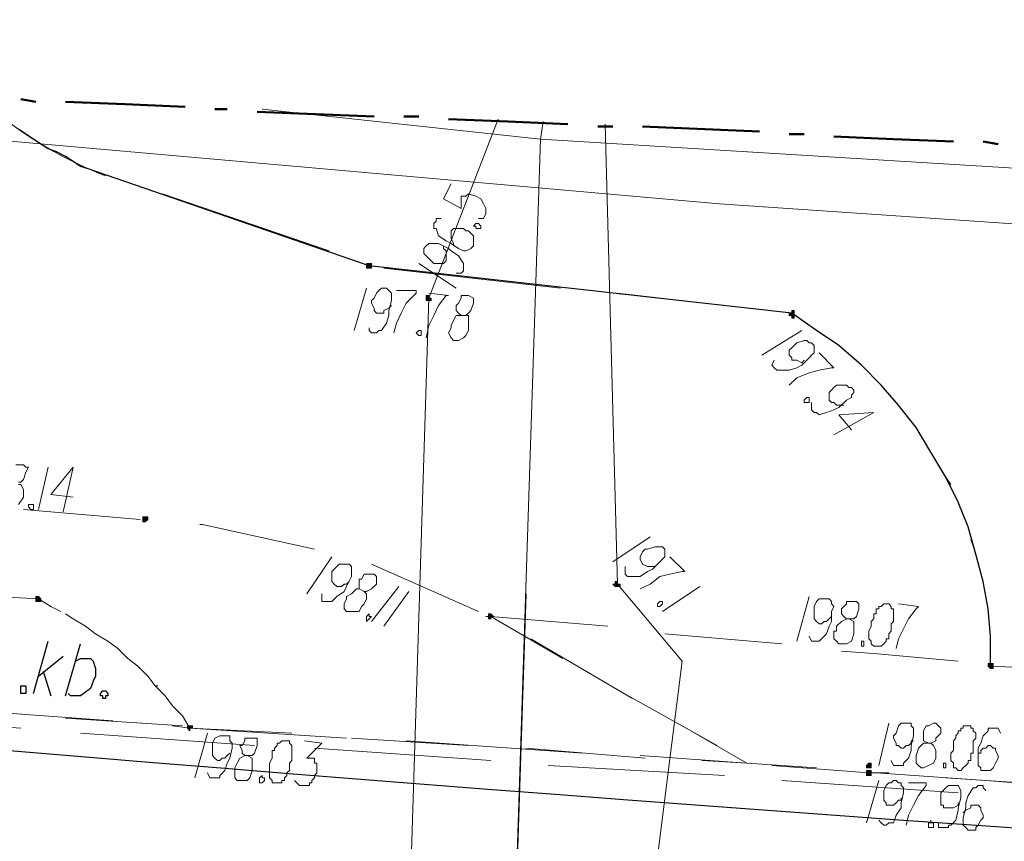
# Model space of a CAD drawing. Header units: metres. Extents: x 7431553 to 7432401, y 5544342 to 5544539.
# Tile 73 of 180: x 7432111 to 7432128, y 5544514 to 5544528. Entities that reach past the tile are written whole.
import ezdxf

# ---------------------------------------------------------------- set-up
doc = ezdxf.new("R2010")
doc.units = ezdxf.units.M
doc.header["$MEASUREMENT"] = 0
doc.layers.add('BG-PR90-PB-PZT-PZT01_2026_04_14$0$MAPA DCP', color=7, linetype='Continuous', lineweight=0)
doc.layers.add('PRIMETECH_XREF', color=7, linetype='Continuous', lineweight=5)

# ---------------------------------------------------------------- blocks, each defined once
blk = doc.blocks.new('BG-PR90-PB-PZT-PZT01_2026_04_14$0$Naddrwiną2025_v2klauzulap')
at = {"layer": 'BG-PR90-PB-PZT-PZT01_2026_04_14$0$MAPA DCP', "linetype": 'Continuous', "lineweight": 0, "transparency": 33554559}
for color, points in [(256, [(7431645.2, 5544541.445), (7431645.2, 5544541.445), (7431645.2, 5544541.445), (7431645.242, 5544541.487), (7431645.242, 5544541.487), (7431645.242, 5544541.487), (7431645.242, 5544541.487), (7431645.242, 5544541.53), (7431645.242, 5544541.53), (7431645.242, 5544541.53), (7431645.2, 5544541.53), (7431645.2, 5544541.53), (7431645.2, 5544541.53), (7431645.157, 5544541.53), (7431645.157, 5544541.53), (7431645.157, 5544541.53), (7431645.157, 5544541.53), (7431645.157, 5544541.53), (7431645.157, 5544541.487), (7431645.157, 5544541.487), (7431645.157, 5544541.487), (7431645.157, 5544541.487), (7431645.157, 5544541.445), (7431645.157, 5544541.445), (7431645.157, 5544541.445)]), (256, [(7431646.893, 5544539.371), (7431646.893, 5544539.371), (7431646.935, 5544539.371), (7431646.935, 5544539.455), (7431646.893, 5544539.455), (7431646.893, 5544539.455), (7431646.893, 5544539.455), (7431646.893, 5544539.455), (7431646.851, 5544539.455), (7431646.851, 5544539.455), (7431646.851, 5544539.455), (7431646.851, 5544539.413), (7431646.851, 5544539.413), (7431646.851, 5544539.413), (7431646.851, 5544539.413)]), (256, [(7431647.02, 5544539.371), (7431647.02, 5544539.371), (7431647.062, 5544539.371), (7431647.062, 5544539.371), (7431647.062, 5544539.371), (7431647.062, 5544539.413), (7431647.062, 5544539.413), (7431647.062, 5544539.413), (7431647.062, 5544539.413), (7431647.062, 5544539.455), (7431647.062, 5544539.455), (7431647.02, 5544539.455), (7431647.02, 5544539.455), (7431647.02, 5544539.455), (7431646.978, 5544539.455), (7431646.978, 5544539.455), (7431646.978, 5544539.413), (7431646.978, 5544539.413), (7431646.978, 5544539.413), (7431646.978, 5544539.413), (7431646.978, 5544539.371), (7431646.978, 5544539.371), (7431646.978, 5544539.371)]), (256, [(7431639.188, 5544538.058), (7431639.231, 5544538.058), (7431639.231, 5544538.058), (7431639.231, 5544538.101), (7431639.273, 5544538.101), (7431639.273, 5544538.101), (7431639.273, 5544538.143), (7431639.231, 5544538.143), (7431639.231, 5544538.143), (7431639.231, 5544538.143), (7431639.231, 5544538.143), (7431639.188, 5544538.143), (7431639.188, 5544538.143), (7431639.188, 5544538.143), (7431639.188, 5544538.143), (7431639.188, 5544538.143), (7431639.146, 5544538.143), (7431639.146, 5544538.101), (7431639.146, 5544538.101), (7431639.188, 5544538.101), (7431639.188, 5544538.101)]), (1, [(7431643.803, 5544535.053), (7431643.845, 5544535.095), (7431643.845, 5544535.095), (7431643.845, 5544535.095), (7431643.845, 5544535.095), (7431643.845, 5544535.095), (7431643.845, 5544535.137), (7431643.845, 5544535.137), (7431643.845, 5544535.137), (7431643.845, 5544535.137), (7431643.845, 5544535.137), (7431643.845, 5544535.18), (7431643.803, 5544535.18), (7431643.803, 5544535.18), (7431643.803, 5544535.137), (7431643.803, 5544535.137), (7431643.76, 5544535.137), (7431643.76, 5544535.137), (7431643.76, 5544535.137), (7431643.76, 5544535.095), (7431643.76, 5544535.095), (7431643.803, 5544535.095), (7431643.803, 5544535.095), (7431643.803, 5544535.095), (7431643.803, 5544535.095)]), (256, [(7431644.353, 5544532.894), (7431644.353, 5544532.936), (7431644.395, 5544532.936), (7431644.395, 5544532.936), (7431644.395, 5544532.936), (7431644.395, 5544532.978), (7431644.395, 5544532.978), (7431644.395, 5544532.978), (7431644.395, 5544532.978), (7431644.353, 5544532.978), (7431644.353, 5544533.021), (7431644.353, 5544533.021), (7431644.353, 5544533.021), (7431644.311, 5544532.978), (7431644.311, 5544532.978), (7431644.311, 5544532.978), (7431644.311, 5544532.978), (7431644.311, 5544532.978), (7431644.311, 5544532.936), (7431644.311, 5544532.936), (7431644.311, 5544532.936), (7431644.311, 5544532.936), (7431644.353, 5544532.936), (7431644.353, 5544532.936)]), (1, [(7431638.934, 5544531.878), (7431638.977, 5544531.878), (7431638.977, 5544531.878), (7431638.977, 5544531.878), (7431638.977, 5544531.878), (7431638.977, 5544531.878), (7431638.977, 5544531.92), (7431638.977, 5544531.92), (7431638.977, 5544531.92), (7431638.977, 5544531.92), (7431638.977, 5544531.962), (7431638.977, 5544531.962), (7431638.934, 5544531.962), (7431638.934, 5544531.962), (7431638.934, 5544531.962), (7431638.934, 5544531.92), (7431638.892, 5544531.92), (7431638.892, 5544531.92), (7431638.892, 5544531.92), (7431638.892, 5544531.878), (7431638.892, 5544531.878)]), (256, [(7431638.384, 5544530.862), (7431638.384, 5544530.862), (7431638.384, 5544530.862), (7431638.426, 5544530.862), (7431638.426, 5544530.904), (7431638.426, 5544530.904), (7431638.426, 5544530.904), (7431638.426, 5544530.904), (7431638.426, 5544530.946), (7431638.426, 5544530.946), (7431638.384, 5544530.946), (7431638.384, 5544530.946), (7431638.384, 5544530.946), (7431638.384, 5544530.946), (7431638.342, 5544530.946), (7431638.342, 5544530.946), (7431638.342, 5544530.946), (7431638.342, 5544530.904), (7431638.342, 5544530.904), (7431638.342, 5544530.904), (7431638.342, 5544530.904), (7431638.342, 5544530.862), (7431638.342, 5544530.862)]), (256, [(7431646.258, 5544527.814), (7431646.258, 5544527.814), (7431646.258, 5544527.814), (7431646.258, 5544527.814), (7431646.258, 5544527.814), (7431646.3, 5544527.856), (7431646.3, 5544527.856), (7431646.3, 5544527.856), (7431646.258, 5544527.856), (7431646.258, 5544527.898), (7431646.258, 5544527.898), (7431646.258, 5544527.898), (7431646.258, 5544527.898), (7431646.216, 5544527.898), (7431646.216, 5544527.898), (7431646.216, 5544527.898), (7431646.216, 5544527.856), (7431646.216, 5544527.856), (7431646.216, 5544527.856), (7431646.216, 5544527.856), (7431646.216, 5544527.814), (7431646.216, 5544527.814), (7431646.216, 5544527.814), (7431646.216, 5544527.814), (7431646.216, 5544527.814)]), (256, [(7431642.702, 5544527.052), (7431642.702, 5544527.052), (7431642.702, 5544527.052), (7431642.702, 5544527.052), (7431642.744, 5544527.052), (7431642.744, 5544527.094), (7431642.744, 5544527.094), (7431642.744, 5544527.094), (7431642.744, 5544527.094), (7431642.702, 5544527.136), (7431642.702, 5544527.136), (7431642.702, 5544527.136), (7431642.702, 5544527.136), (7431642.66, 5544527.136), (7431642.66, 5544527.136), (7431642.66, 5544527.136), (7431642.66, 5544527.094), (7431642.66, 5544527.094), (7431642.66, 5544527.094), (7431642.66, 5544527.094), (7431642.66, 5544527.052), (7431642.66, 5544527.052), (7431642.66, 5544527.052), (7431642.66, 5544527.052), (7431642.66, 5544527.052)]), (256, [(7431644.057, 5544525.231), (7431644.099, 5544525.231), (7431644.099, 5544525.231), (7431644.099, 5544525.231), (7431644.099, 5544525.231), (7431644.099, 5544525.274), (7431644.099, 5544525.274), (7431644.099, 5544525.274), (7431644.099, 5544525.274), (7431644.099, 5544525.316), (7431644.099, 5544525.316), (7431644.099, 5544525.316), (7431644.057, 5544525.316), (7431644.057, 5544525.316), (7431644.057, 5544525.316), (7431644.057, 5544525.316), (7431644.014, 5544525.274), (7431644.014, 5544525.274), (7431644.014, 5544525.274), (7431644.014, 5544525.274), (7431644.014, 5544525.231)])]:
    blk.add_hatch(color=color, dxfattribs=at).paths.add_polyline_path(points)
at = {"layer": 'BG-PR90-PB-PZT-PZT01_2026_04_14$0$MAPA DCP', "color": 1, "linetype": 'Continuous', "lineweight": 18, "transparency": 33554687}
for points in [[(7431635.971, 5544534.926), (7431643.803, 5544535.137), (7431645.115, 5544536.238), (7431659.889, 5544534.375), (7431661.202, 5544534.079), (7431662.218, 5544548.218), (7431665.435, 5544548.049), (7431666.747, 5544564.686), (7431668.483, 5544589.07), (7431669.626, 5544612.226), (7431671.362, 5544639.743), (7431672.589, 5544663.238), (7431673.902, 5544686.394)], [(7431636.225, 5544533.825), (7431637.749, 5544558.675), (7431639.485, 5544588.266)], [(7431636.225, 5544533.825), (7431664.715, 5544532.894), (7431665.096, 5544541.318), (7431670.388, 5544540.471), (7431677.966, 5544540.09), (7431683.003, 5544539.413), (7431684.908, 5544535.434), (7431687.787, 5544535.01), (7431690.327, 5544537.847)], [(7431635.929, 5544533.867), (7431636.225, 5544533.825)], [(7431635.717, 5544529.084), (7431636.225, 5544533.825)], [(7431635.886, 5544533.105), (7431638.934, 5544531.92), (7431663.403, 5544531.158), (7431665.096, 5544529.211), (7431669.541, 5544523.877), (7431682.876, 5544512.193), (7431686.983, 5544509.06), (7431687.11, 5544505.716), (7431686.813, 5544489.587), (7431687.448, 5544484.168), (7431694.603, 5544483.872), (7431701.503, 5544482.771), (7431706.456, 5544480.57), (7431739.603, 5544478.749), (7431762.082, 5544478.241), (7431770.083, 5544477.86)]]:
    blk.add_lwpolyline(points, dxfattribs=at)
at = {"layer": 'BG-PR90-PB-PZT-PZT01_2026_04_14$0$MAPA DCP', "color": 30, "linetype": 'Continuous', "lineweight": 18, "true_color": 0xff6500, "transparency": 33554687}
blk.add_lwpolyline([(7431634.193, 5544494.582), (7431635.421, 5544515.283), (7431637.326, 5544536.873), (7431638.638, 5544556.135), (7431640.331, 5544569.935), (7431642.533, 5544588.181), (7431638.68, 5544596.648)], dxfattribs=at)
at = {"layer": 'BG-PR90-PB-PZT-PZT01_2026_04_14$0$MAPA DCP', "linetype": 'Continuous', "lineweight": 18, "transparency": 33554687}
for points in [[(7431647.232, 5544542.715), (7431647.147, 5544541.403), (7431647.105, 5544540.725)], [(7431647.232, 5544542.503), (7431647.147, 5544541.403), (7431647.02, 5544539.54)], [(7431645.242, 5544542.334), (7431645.2, 5544541.487), (7431644.692, 5544541.487), (7431644.226, 5544541.445), (7431643.76, 5544541.36), (7431643.295, 5544541.233), (7431643.041, 5544541.149)], [(7431644.946, 5544538.947), (7431644.988, 5544539.498), (7431645.115, 5544540.937)], [(7431647.147, 5544537.931), (7431647.358, 5544540.937)], [(7431642.109, 5544540.81), (7431641.982, 5544540.725), (7431641.559, 5544540.471), (7431641.136, 5544540.217), (7431640.755, 5544539.921), (7431640.416, 5544539.625), (7431640.077, 5544539.286), (7431639.781, 5544538.947)], [(7431647.02, 5544539.752), (7431647.02, 5544539.413), (7431646.893, 5544537.762)], [(7431646.935, 5544538.524), (7431646.851, 5544537.339), (7431646.724, 5544535.518)], [(7431639.231, 5544538.143), (7431639.188, 5544538.101), (7431638.85, 5544535.137)], [(7431644.649, 5544535.942), (7431644.819, 5544537.931)], [(7431646.216, 5544536.238), (7431646.851, 5544537.339), (7431646.808, 5544536.577)], [(7431646.893, 5544533.952), (7431647.062, 5544536.958)], [(7431646.554, 5544536.831), (7431645.581, 5544535.095)], [(7431646.766, 5544535.603), (7431646.597, 5544533.571)], [(7431644.734, 5544533.656), (7431645.75, 5544535.391)], [(7431644.353, 5544532.978), (7431644.522, 5544534.968)], [(7431646.681, 5544534.545), (7431646.47, 5544531.539)], [(7431645.073, 5544534.206), (7431644.353, 5544532.978)], [(7431638.765, 5544534.164), (7431638.426, 5544531.158)], [(7431646.597, 5544529.973), (7431646.808, 5544532.978)], [(7431643.464, 5544530.946), (7431644.268, 5544532.767)], [(7431646.554, 5544532.597), (7431646.427, 5544530.608)], [(7431646.427, 5544530.523), (7431646.258, 5544527.856), (7431646.216, 5544527.56)], [(7431638.13, 5544530.227), (7431637.156, 5544527.39)], [(7431642.787, 5544528.025), (7431642.787, 5544528.068), (7431643.21, 5544529.973)], [(7431646.343, 5544529.592), (7431646.258, 5544527.856), (7431646.046, 5544527.729), (7431645.877, 5544527.56), (7431645.708, 5544527.433), (7431645.538, 5544527.263), (7431645.369, 5544527.136), (7431645.2, 5544526.967), (7431645.073, 5544526.798), (7431644.903, 5544526.628), (7431644.776, 5544526.459)], [(7431646.343, 5544525.993), (7431646.554, 5544528.957)], [(7431646.216, 5544527.729), (7431646.089, 5544525.739)], [(7431644.311, 5544525.739), (7431644.395, 5544525.866), (7431644.522, 5544526.078), (7431644.649, 5544526.247), (7431644.776, 5544526.459), (7431644.903, 5544526.628), (7431645.073, 5544526.798), (7431645.2, 5544526.967), (7431645.369, 5544527.136), (7431645.538, 5544527.263), (7431645.538, 5544527.306)], [(7431642.533, 5544525.02), (7431642.702, 5544527.009)], [(7431646.131, 5544526.544), (7431645.919, 5544523.58)], [(7431644.268, 5544525.655), (7431644.184, 5544525.485), (7431644.057, 5544525.274), (7431643.972, 5544523.665)], [(7431646.046, 5544521.972), (7431646.258, 5544524.977)]]:
    blk.add_lwpolyline(points, dxfattribs=at)
at = {"layer": 'BG-PR90-PB-PZT-PZT01_2026_04_14$0$MAPA DCP', "linetype": 'Continuous', "lineweight": 50, "transparency": 33554687}
for points in [[(7431636.31, 5544541.614), (7431636.267, 5544541.36)], [(7431636.267, 5544540.852), (7431636.225, 5544539.836), (7431636.183, 5544538.82)], [(7431636.14, 5544538.312), (7431636.14, 5544538.058)], [(7431636.098, 5544537.55), (7431636.013, 5544535.561)], [(7431636.013, 5544535.053), (7431636.013, 5544534.799)], [(7431635.971, 5544534.291), (7431635.929, 5544533.275), (7431635.886, 5544532.259)], [(7431635.844, 5544531.751), (7431635.844, 5544531.497)], [(7431635.844, 5544530.989), (7431635.759, 5544528.999)], [(7431635.717, 5544528.491), (7431635.717, 5544528.279)], [(7431635.675, 5544527.771), (7431635.632, 5544526.755), (7431635.59, 5544525.739)], [(7431635.59, 5544525.231), (7431635.548, 5544524.977)]]:
    blk.add_lwpolyline(points, dxfattribs=at)
at = {"layer": 'BG-PR90-PB-PZT-PZT01_2026_04_14$0$MAPA DCP', "linetype": 'Continuous', "lineweight": 9, "transparency": 33554687}
for points in [[(7431646.343, 5544541.657), (7431646.258, 5544541.614), (7431646.258, 5544541.445), (7431646.3, 5544541.445), (7431646.385, 5544541.36), (7431646.512, 5544541.318), (7431646.597, 5544541.276), (7431646.766, 5544541.276), (7431646.851, 5544541.276), (7431646.893, 5544541.276), (7431646.935, 5544541.318), (7431646.978, 5544541.318), (7431646.978, 5544541.36), (7431646.978, 5544541.403), (7431646.978, 5544541.445), (7431646.978, 5544541.487), (7431646.935, 5544541.53), (7431646.851, 5544541.572), (7431646.766, 5544541.614), (7431646.724, 5544541.614), (7431646.639, 5544541.572), (7431646.597, 5544541.572), (7431646.597, 5544541.53), (7431646.554, 5544541.487), (7431646.554, 5544541.445), (7431646.597, 5544541.403), (7431646.597, 5544541.36), (7431646.639, 5544541.318), (7431646.681, 5544541.318), (7431646.681, 5544541.276)], [(7431647.316, 5544541.403), (7431647.274, 5544541.36), (7431647.232, 5544541.36), (7431647.232, 5544541.276), (7431647.274, 5544541.233), (7431647.274, 5544541.191), (7431647.401, 5544541.106), (7431647.528, 5544541.064), (7431647.613, 5544541.064), (7431647.782, 5544541.022), (7431647.867, 5544541.022), (7431647.909, 5544541.022), (7431647.951, 5544541.064), (7431647.994, 5544541.106), (7431647.994, 5544541.191), (7431647.994, 5544541.233), (7431647.951, 5544541.233), (7431647.909, 5544541.276), (7431647.824, 5544541.318), (7431647.782, 5544541.36), (7431647.74, 5544541.36), (7431647.655, 5544541.318), (7431647.613, 5544541.318), (7431647.57, 5544541.276), (7431647.57, 5544541.233), (7431647.57, 5544541.191), (7431647.57, 5544541.149), (7431647.613, 5544541.149), (7431647.655, 5544541.064), (7431647.697, 5544541.022)], [(7431647.867, 5544540.598), (7431647.951, 5544540.598), (7431647.951, 5544540.768), (7431647.909, 5544540.768), (7431647.909, 5544540.81), (7431647.824, 5544540.895), (7431647.655, 5544540.937), (7431647.613, 5544540.937), (7431647.443, 5544540.979), (7431647.316, 5544540.979), (7431647.232, 5544540.937), (7431647.232, 5544540.895), (7431647.232, 5544540.81), (7431647.232, 5544540.768), (7431647.274, 5544540.725), (7431647.358, 5544540.641), (7431647.443, 5544540.641), (7431647.486, 5544540.641), (7431647.57, 5544540.641), (7431647.57, 5544540.683), (7431647.613, 5544540.683), (7431647.613, 5544540.768), (7431647.613, 5544540.852), (7431647.57, 5544540.937), (7431647.528, 5544540.937)], [(7431646.512, 5544540.429), (7431646.512, 5544540.471), (7431646.47, 5544540.556), (7431646.427, 5544540.556), (7431646.342, 5544540.641), (7431646.258, 5544540.641), (7431646.216, 5544540.598), (7431646.173, 5544540.556), (7431646.173, 5544540.514), (7431646.216, 5544540.429), (7431646.216, 5544540.387), (7431646.3, 5544540.344), (7431646.342, 5544540.344), (7431646.427, 5544540.344), (7431646.47, 5544540.344), (7431646.512, 5544540.429), (7431646.512, 5544540.344), (7431646.597, 5544540.26), (7431646.724, 5544540.217), (7431646.851, 5544540.217), (7431646.893, 5544540.26), (7431646.935, 5544540.302), (7431646.935, 5544540.344), (7431646.893, 5544540.429), (7431646.851, 5544540.514), (7431646.766, 5544540.556), (7431646.724, 5544540.556), (7431646.639, 5544540.556), (7431646.554, 5544540.514), (7431646.512, 5544540.471)], [(7431647.189, 5544540.09), (7431647.189, 5544540.387), (7431647.232, 5544540.387), (7431647.401, 5544540.26), (7431647.57, 5544540.175), (7431647.74, 5544540.09), (7431647.909, 5544540.048)], [(7431644.141, 5544539.921), (7431644.184, 5544540.26), (7431644.226, 5544540.217), (7431644.395, 5544540.09), (7431644.565, 5544540.006), (7431644.734, 5544539.921), (7431644.903, 5544539.879)], [(7431646.808, 5544539.794), (7431646.893, 5544539.836), (7431646.893, 5544540.006), (7431646.851, 5544540.006), (7431646.766, 5544540.09), (7431646.639, 5544540.133), (7431646.554, 5544540.133), (7431646.385, 5544540.175), (7431646.3, 5544540.175), (7431646.258, 5544540.175), (7431646.216, 5544540.133), (7431646.173, 5544540.133), (7431646.173, 5544540.09), (7431646.173, 5544540.006), (7431646.173, 5544539.963), (7431646.216, 5544539.921), (7431646.343, 5544539.879), (7431646.385, 5544539.836), (7431646.427, 5544539.836), (7431646.512, 5544539.879), (7431646.554, 5544539.879), (7431646.554, 5544539.921), (7431646.597, 5544539.963), (7431646.597, 5544540.006), (7431646.554, 5544540.048), (7431646.554, 5544540.09), (7431646.512, 5544540.133), (7431646.47, 5544540.133), (7431646.47, 5544540.175)], [(7431647.824, 5544539.582), (7431647.867, 5544539.625), (7431647.909, 5544539.667), (7431647.909, 5544539.709), (7431647.867, 5544539.752), (7431647.867, 5544539.794), (7431647.867, 5544539.836), (7431647.74, 5544539.879), (7431647.613, 5544539.963), (7431647.528, 5544539.963), (7431647.358, 5544540.006), (7431647.274, 5544540.006), (7431647.232, 5544539.963), (7431647.189, 5544539.963), (7431647.189, 5544539.921), (7431647.147, 5544539.879), (7431647.147, 5544539.836), (7431647.189, 5544539.794), (7431647.189, 5544539.752), (7431647.232, 5544539.709), (7431647.316, 5544539.667), (7431647.358, 5544539.667), (7431647.401, 5544539.667), (7431647.486, 5544539.667), (7431647.528, 5544539.709), (7431647.57, 5544539.709), (7431647.57, 5544539.752), (7431647.57, 5544539.794), (7431647.57, 5544539.836), (7431647.528, 5544539.879), (7431647.486, 5544539.921), (7431647.486, 5544539.963), (7431647.443, 5544539.963)], [(7431646.173, 5544539.752), (7431646.893, 5544539.582)], [(7431647.147, 5544539.582), (7431647.867, 5544539.371)], [(7431641.178, 5544539.117), (7431640.924, 5544538.905), (7431640.882, 5544539.498), (7431641.263, 5544538.82)], [(7431644.395, 5544539.032), (7431644.395, 5544539.159), (7431644.353, 5544539.201), (7431644.226, 5544539.244), (7431644.141, 5544539.244), (7431644.099, 5544539.201), (7431644.099, 5544539.159), (7431644.099, 5544539.117), (7431644.099, 5544539.032), (7431644.141, 5544539.032), (7431644.226, 5544538.947), (7431644.311, 5544538.947), (7431644.353, 5544538.99), (7431644.395, 5544539.032), (7431644.438, 5544538.947), (7431644.522, 5544538.863), (7431644.607, 5544538.863), (7431644.607, 5544538.82), (7431644.734, 5544538.82), (7431644.776, 5544538.863), (7431644.819, 5544538.905), (7431644.819, 5544538.947), (7431644.819, 5544539.032), (7431644.776, 5544539.117), (7431644.649, 5544539.159), (7431644.607, 5544539.159), (7431644.522, 5544539.159), (7431644.438, 5544539.159), (7431644.395, 5544539.074)], [(7431640.712, 5544538.439), (7431640.839, 5544538.439), (7431640.882, 5544538.482), (7431640.882, 5544538.524), (7431640.924, 5544538.566), (7431640.882, 5544538.693), (7431640.839, 5544538.82), (7431640.797, 5544538.905), (7431640.67, 5544539.032), (7431640.628, 5544539.117), (7431640.585, 5544539.117), (7431640.543, 5544539.159), (7431640.501, 5544539.159), (7431640.458, 5544539.117), (7431640.458, 5544539.074), (7431640.416, 5544539.032), (7431640.416, 5544538.947), (7431640.416, 5544538.863), (7431640.458, 5544538.82), (7431640.501, 5544538.778), (7431640.543, 5544538.736), (7431640.585, 5544538.736), (7431640.628, 5544538.736), (7431640.67, 5544538.736), (7431640.712, 5544538.778), (7431640.712, 5544538.82), (7431640.755, 5544538.863), (7431640.755, 5544538.905), (7431640.755, 5544538.947), (7431640.755, 5544538.99)], [(7431639.866, 5544538.566), (7431640.12, 5544538.82), (7431640.12, 5544538.778), (7431640.162, 5544538.566), (7431640.204, 5544538.397), (7431640.289, 5544538.185), (7431640.416, 5544538.058)], [(7431644.692, 5544538.397), (7431644.776, 5544538.439), (7431644.776, 5544538.566), (7431644.734, 5544538.609), (7431644.649, 5544538.693), (7431644.522, 5544538.736), (7431644.438, 5544538.778), (7431644.268, 5544538.778), (7431644.183, 5544538.82), (7431644.141, 5544538.778), (7431644.099, 5544538.778), (7431644.057, 5544538.736), (7431644.057, 5544538.693), (7431644.057, 5544538.651), (7431644.057, 5544538.609), (7431644.057, 5544538.566), (7431644.099, 5544538.524), (7431644.183, 5544538.482), (7431644.268, 5544538.482), (7431644.311, 5544538.482), (7431644.395, 5544538.482), (7431644.438, 5544538.524), (7431644.48, 5544538.566), (7431644.48, 5544538.609), (7431644.438, 5544538.651), (7431644.438, 5544538.693), (7431644.395, 5544538.736), (7431644.353, 5544538.778)], [(7431639.993, 5544537.804), (7431640.077, 5544537.762), (7431640.12, 5544537.804), (7431640.162, 5544537.847), (7431640.162, 5544537.889), (7431640.162, 5544537.931), (7431640.162, 5544538.058), (7431640.12, 5544538.185), (7431640.077, 5544538.27), (7431639.95, 5544538.397), (7431639.908, 5544538.439), (7431639.866, 5544538.482), (7431639.823, 5544538.482), (7431639.781, 5544538.482), (7431639.739, 5544538.482), (7431639.696, 5544538.439), (7431639.696, 5544538.397), (7431639.654, 5544538.355), (7431639.654, 5544538.312), (7431639.696, 5544538.185), (7431639.739, 5544538.143), (7431639.781, 5544538.101), (7431639.823, 5544538.058), (7431639.866, 5544538.058), (7431639.908, 5544538.058), (7431639.95, 5544538.101), (7431639.993, 5544538.101), (7431639.993, 5544538.143), (7431639.993, 5544538.185), (7431640.035, 5544538.27), (7431639.993, 5544538.312)], [(7431644.014, 5544538.397), (7431644.776, 5544538.185)], [(7431639.485, 5544538.27), (7431639.908, 5544537.593)], [(7431639.231, 5544532.47), (7431639.231, 5544532.555), (7431639.188, 5544532.597), (7431639.146, 5544532.64), (7431639.019, 5544532.682), (7431638.977, 5544532.682), (7431638.934, 5544532.682), (7431638.892, 5544532.597), (7431638.892, 5544532.555), (7431638.892, 5544532.47), (7431638.934, 5544532.47), (7431639.019, 5544532.428), (7431639.061, 5544532.386), (7431639.146, 5544532.386), (7431639.188, 5544532.428), (7431639.231, 5544532.47), (7431639.231, 5544532.386), (7431639.315, 5544532.343), (7431639.4, 5544532.301), (7431639.442, 5544532.301), (7431639.527, 5544532.259), (7431639.612, 5544532.301), (7431639.654, 5544532.343), (7431639.654, 5544532.428), (7431639.612, 5544532.513), (7431639.569, 5544532.555), (7431639.485, 5544532.597), (7431639.442, 5544532.597), (7431639.315, 5544532.597), (7431639.231, 5544532.597), (7431639.231, 5544532.513)], [(7431638.85, 5544531.92), (7431638.892, 5544532.259), (7431638.892, 5544532.216), (7431639.061, 5544532.089), (7431639.231, 5544532.005), (7431639.4, 5544531.92), (7431639.612, 5544531.878)], [(7431638.807, 5544531.37), (7431638.807, 5544531.708), (7431638.85, 5544531.708), (7431639.019, 5544531.539), (7431639.188, 5544531.454), (7431639.358, 5544531.37), (7431639.527, 5544531.327)], [(7431643.93, 5544531.581), (7431644.522, 5544531.158)], [(7431643.845, 5544531.412), (7431644.438, 5544530.946)], [(7431639.442, 5544530.904), (7431639.485, 5544530.904), (7431639.527, 5544530.946), (7431639.527, 5544531.031), (7431639.485, 5544531.073), (7431639.485, 5544531.116), (7431639.358, 5544531.2), (7431639.231, 5544531.243), (7431639.146, 5544531.243), (7431638.977, 5544531.285), (7431638.892, 5544531.285), (7431638.85, 5544531.285), (7431638.807, 5544531.243), (7431638.765, 5544531.2), (7431638.765, 5544531.158), (7431638.765, 5544531.116), (7431638.807, 5544531.073), (7431638.85, 5544531.031), (7431638.934, 5544530.989), (7431638.977, 5544530.946), (7431639.019, 5544530.946), (7431639.104, 5544530.989), (7431639.146, 5544530.989), (7431639.188, 5544531.031), (7431639.188, 5544531.073), (7431639.188, 5544531.116), (7431639.188, 5544531.158), (7431639.146, 5544531.158), (7431639.104, 5544531.243), (7431639.061, 5544531.285)], [(7431643.887, 5544530.735), (7431643.93, 5544530.819), (7431643.93, 5544530.862), (7431643.887, 5544530.946), (7431643.803, 5544531.031), (7431643.718, 5544531.031), (7431643.676, 5544531.031), (7431643.633, 5544530.989), (7431643.633, 5544530.946), (7431643.633, 5544530.862), (7431643.633, 5544530.819), (7431643.718, 5544530.777), (7431643.718, 5544530.735), (7431643.803, 5544530.735), (7431643.845, 5544530.735), (7431643.887, 5544530.735), (7431643.887, 5544530.692), (7431643.972, 5544530.608), (7431644.014, 5544530.523), (7431644.057, 5544530.523), (7431644.141, 5544530.481), (7431644.226, 5544530.481), (7431644.268, 5544530.523), (7431644.268, 5544530.565), (7431644.268, 5544530.65), (7431644.268, 5544530.735), (7431644.183, 5544530.777), (7431644.141, 5544530.819), (7431644.057, 5544530.862), (7431643.972, 5544530.862), (7431643.93, 5544530.819)], [(7431638.765, 5544530.862), (7431639.485, 5544530.65)], [(7431643.972, 5544530.1), (7431644.099, 5544530.1), (7431644.099, 5544530.269), (7431644.014, 5544530.354), (7431643.93, 5544530.481), (7431643.845, 5544530.523), (7431643.676, 5544530.608), (7431643.633, 5544530.608), (7431643.591, 5544530.608), (7431643.506, 5544530.608), (7431643.464, 5544530.565), (7431643.464, 5544530.523), (7431643.464, 5544530.481), (7431643.464, 5544530.438), (7431643.464, 5544530.396), (7431643.549, 5544530.311), (7431643.591, 5544530.269), (7431643.633, 5544530.269), (7431643.718, 5544530.269), (7431643.76, 5544530.269), (7431643.803, 5544530.311), (7431643.845, 5544530.354), (7431643.845, 5544530.396), (7431643.845, 5544530.438), (7431643.803, 5544530.481), (7431643.803, 5544530.523), (7431643.76, 5544530.565)], [(7431643.337, 5544530.269), (7431643.972, 5544529.846)], [(7431646.47, 5544529.803), (7431646.512, 5544530.1), (7431646.681, 5544529.93), (7431646.766, 5544529.846), (7431646.766, 5544529.93), (7431646.766, 5544529.973), (7431646.808, 5544529.973), (7431646.851, 5544529.973), (7431646.851, 5544530.015), (7431646.893, 5544530.015), (7431646.935, 5544530.015), (7431646.978, 5544530.015), (7431647.02, 5544530.015), (7431647.062, 5544529.973), (7431647.105, 5544529.973), (7431647.147, 5544529.93), (7431647.189, 5544529.93), (7431647.189, 5544529.888), (7431647.232, 5544529.888), (7431647.232, 5544529.846), (7431647.232, 5544529.803), (7431647.232, 5544529.761), (7431647.232, 5544529.719), (7431647.189, 5544529.676), (7431647.147, 5544529.634)], [(7431646.724, 5544528.787), (7431646.724, 5544528.914), (7431646.681, 5544528.957), (7431646.554, 5544528.999), (7431646.47, 5544528.999), (7431646.427, 5544528.999), (7431646.427, 5544528.914), (7431646.427, 5544528.872), (7431646.427, 5544528.787), (7431646.47, 5544528.787), (7431646.554, 5544528.745), (7431646.554, 5544528.703), (7431646.639, 5544528.745), (7431646.681, 5544528.745), (7431646.724, 5544528.787), (7431646.766, 5544528.703), (7431646.851, 5544528.66), (7431646.935, 5544528.618), (7431647.062, 5544528.618), (7431647.105, 5544528.618), (7431647.147, 5544528.66), (7431647.147, 5544528.745), (7431647.147, 5544528.83), (7431647.105, 5544528.872), (7431646.978, 5544528.914), (7431646.935, 5544528.914), (7431646.851, 5544528.914), (7431646.766, 5544528.914), (7431646.724, 5544528.83)], [(7431647.02, 5544528.152), (7431647.105, 5544528.195), (7431647.105, 5544528.364), (7431647.062, 5544528.364), (7431646.978, 5544528.449), (7431646.851, 5544528.491), (7431646.766, 5544528.533), (7431646.597, 5544528.576), (7431646.512, 5544528.576), (7431646.47, 5544528.533), (7431646.427, 5544528.533), (7431646.385, 5544528.533), (7431646.385, 5544528.491), (7431646.385, 5544528.406), (7431646.385, 5544528.364), (7431646.427, 5544528.279), (7431646.512, 5544528.237), (7431646.597, 5544528.237), (7431646.639, 5544528.237), (7431646.724, 5544528.237), (7431646.766, 5544528.279), (7431646.808, 5544528.322), (7431646.808, 5544528.364), (7431646.766, 5544528.406), (7431646.766, 5544528.449), (7431646.724, 5544528.491), (7431646.681, 5544528.533)], [(7431646.343, 5544528.152), (7431647.105, 5544527.941)], [(7431642.321, 5544525.866), (7431642.279, 5544525.485), (7431641.813, 5544525.866), (7431642.575, 5544525.697)], [(7431641.813, 5544525.443), (7431642.533, 5544525.274)], [(7431642.067, 5544524.935), (7431642.067, 5544524.977), (7431642.025, 5544525.02), (7431641.898, 5544525.062), (7431641.813, 5544525.104), (7431641.813, 5544525.062), (7431641.771, 5544525.02), (7431641.771, 5544524.977), (7431641.771, 5544524.893)], [(7431642.448, 5544524.935), (7431642.321, 5544525.02), (7431642.279, 5544525.02), (7431642.194, 5544525.02), (7431642.109, 5544524.977), (7431642.109, 5544524.935)]]:
    blk.add_lwpolyline(points, dxfattribs=at)
at = {"layer": 'BG-PR90-PB-PZT-PZT01_2026_04_14$0$MAPA DCP', "linetype": 'Continuous', "lineweight": 25, "transparency": 33554687}
for points in [[(7431645.2, 5544541.487), (7431644.692, 5544541.487), (7431644.226, 5544541.445), (7431643.76, 5544541.36), (7431643.295, 5544541.233), (7431642.829, 5544541.106), (7431642.406, 5544540.937), (7431641.982, 5544540.725), (7431641.559, 5544540.471), (7431641.136, 5544540.217), (7431640.755, 5544539.921), (7431640.416, 5544539.625), (7431640.077, 5544539.286), (7431639.739, 5544538.905), (7431639.485, 5544538.524), (7431639.188, 5544538.101), (7431638.384, 5544530.904), (7431636.733, 5544526.12), (7431636.691, 5544525.993), (7431636.606, 5544525.866), (7431636.521, 5544525.739), (7431636.437, 5544525.57), (7431636.394, 5544525.443), (7431636.31, 5544525.316), (7431636.225, 5544525.189), (7431636.14, 5544525.062), (7431636.056, 5544524.935)], [(7431643.972, 5544533.571), (7431662.133, 5544532.978)], [(7431645.115, 5544525.909), (7431645.073, 5544525.993), (7431645.073, 5544526.163), (7431645.115, 5544526.205), (7431645.242, 5544526.247), (7431645.369, 5544526.247), (7431645.454, 5544526.205), (7431645.581, 5544526.163), (7431645.708, 5544525.993), (7431645.708, 5544525.909), (7431645.708, 5544525.824), (7431645.665, 5544525.782)], [(7431645.708, 5544525.739), (7431644.819, 5544525.993)], [(7431645.369, 5544525.274), (7431645.03, 5544525.697)], [(7431645.284, 5544525.358), (7431645.708, 5544525.485)], [(7431645.665, 5544525.189), (7431644.776, 5544525.443)]]:
    blk.add_lwpolyline(points, dxfattribs=at)
at = {"layer": 'BG-PR90-PB-PZT-PZT01_2026_04_14$0$MAPA DCP', "linetype": 'Continuous', "lineweight": 0, "transparency": 33554687}
for points in [[(7431645.2, 5544541.445), (7431645.2, 5544541.445), (7431645.2, 5544541.445), (7431645.242, 5544541.487), (7431645.242, 5544541.487), (7431645.242, 5544541.487), (7431645.242, 5544541.487), (7431645.242, 5544541.53), (7431645.242, 5544541.53), (7431645.242, 5544541.53), (7431645.2, 5544541.53), (7431645.2, 5544541.53), (7431645.2, 5544541.53), (7431645.157, 5544541.53), (7431645.157, 5544541.53), (7431645.157, 5544541.53), (7431645.157, 5544541.53), (7431645.157, 5544541.53), (7431645.157, 5544541.487), (7431645.157, 5544541.487), (7431645.157, 5544541.487), (7431645.157, 5544541.487), (7431645.157, 5544541.445), (7431645.157, 5544541.445)], [(7431646.893, 5544539.371), (7431646.893, 5544539.371), (7431646.935, 5544539.371), (7431646.935, 5544539.455), (7431646.893, 5544539.455), (7431646.893, 5544539.455), (7431646.893, 5544539.455), (7431646.893, 5544539.455), (7431646.851, 5544539.455), (7431646.851, 5544539.455), (7431646.851, 5544539.455), (7431646.851, 5544539.413), (7431646.851, 5544539.413), (7431646.851, 5544539.413), (7431646.851, 5544539.413), (7431646.893, 5544539.371)], [(7431647.02, 5544539.371), (7431647.02, 5544539.371), (7431647.062, 5544539.371), (7431647.062, 5544539.371), (7431647.062, 5544539.371), (7431647.062, 5544539.413), (7431647.062, 5544539.413), (7431647.062, 5544539.413), (7431647.062, 5544539.413), (7431647.062, 5544539.455), (7431647.062, 5544539.455), (7431647.02, 5544539.455), (7431647.02, 5544539.455), (7431647.02, 5544539.455), (7431646.978, 5544539.455), (7431646.978, 5544539.455), (7431646.978, 5544539.413), (7431646.978, 5544539.413), (7431646.978, 5544539.413), (7431646.978, 5544539.413), (7431646.978, 5544539.371), (7431646.978, 5544539.371), (7431646.978, 5544539.371)], [(7431639.188, 5544538.058), (7431639.231, 5544538.058), (7431639.231, 5544538.058), (7431639.231, 5544538.101), (7431639.273, 5544538.101), (7431639.273, 5544538.101), (7431639.273, 5544538.143), (7431639.231, 5544538.143), (7431639.231, 5544538.143), (7431639.231, 5544538.143), (7431639.231, 5544538.143), (7431639.188, 5544538.143), (7431639.188, 5544538.143), (7431639.188, 5544538.143), (7431639.188, 5544538.143), (7431639.188, 5544538.143), (7431639.146, 5544538.143), (7431639.146, 5544538.101), (7431639.146, 5544538.101), (7431639.188, 5544538.101), (7431639.188, 5544538.101), (7431639.188, 5544538.058)], [(7431644.353, 5544532.894), (7431644.353, 5544532.936), (7431644.395, 5544532.936), (7431644.395, 5544532.936), (7431644.395, 5544532.936), (7431644.395, 5544532.978), (7431644.395, 5544532.978), (7431644.395, 5544532.978), (7431644.395, 5544532.978), (7431644.353, 5544532.978), (7431644.353, 5544533.021), (7431644.353, 5544533.021), (7431644.353, 5544533.021), (7431644.311, 5544532.978), (7431644.311, 5544532.978), (7431644.311, 5544532.978), (7431644.311, 5544532.978), (7431644.311, 5544532.978), (7431644.311, 5544532.936), (7431644.311, 5544532.936), (7431644.311, 5544532.936), (7431644.311, 5544532.936), (7431644.353, 5544532.936)], [(7431638.384, 5544530.862), (7431638.384, 5544530.862), (7431638.384, 5544530.862), (7431638.426, 5544530.862), (7431638.426, 5544530.904), (7431638.426, 5544530.904), (7431638.426, 5544530.904), (7431638.426, 5544530.904), (7431638.426, 5544530.946), (7431638.426, 5544530.946), (7431638.384, 5544530.946), (7431638.384, 5544530.946), (7431638.384, 5544530.946), (7431638.384, 5544530.946), (7431638.342, 5544530.946), (7431638.342, 5544530.946), (7431638.342, 5544530.946), (7431638.342, 5544530.904), (7431638.342, 5544530.904), (7431638.342, 5544530.904), (7431638.342, 5544530.904), (7431638.342, 5544530.862), (7431638.342, 5544530.862)], [(7431646.258, 5544527.814), (7431646.258, 5544527.814), (7431646.258, 5544527.814), (7431646.258, 5544527.814), (7431646.258, 5544527.814), (7431646.3, 5544527.856), (7431646.3, 5544527.856), (7431646.3, 5544527.856), (7431646.258, 5544527.856), (7431646.258, 5544527.898), (7431646.258, 5544527.898), (7431646.258, 5544527.898), (7431646.258, 5544527.898), (7431646.216, 5544527.898), (7431646.216, 5544527.898), (7431646.216, 5544527.898), (7431646.216, 5544527.856), (7431646.216, 5544527.856), (7431646.216, 5544527.856), (7431646.216, 5544527.856), (7431646.216, 5544527.814), (7431646.216, 5544527.814), (7431646.216, 5544527.814), (7431646.216, 5544527.814)], [(7431642.702, 5544527.052), (7431642.702, 5544527.052), (7431642.702, 5544527.052), (7431642.702, 5544527.052), (7431642.744, 5544527.052), (7431642.744, 5544527.094), (7431642.744, 5544527.094), (7431642.744, 5544527.094), (7431642.744, 5544527.094), (7431642.702, 5544527.136), (7431642.702, 5544527.136), (7431642.702, 5544527.136), (7431642.702, 5544527.136), (7431642.66, 5544527.136), (7431642.66, 5544527.136), (7431642.66, 5544527.136), (7431642.66, 5544527.094), (7431642.66, 5544527.094), (7431642.66, 5544527.094), (7431642.66, 5544527.094), (7431642.66, 5544527.052), (7431642.66, 5544527.052), (7431642.66, 5544527.052), (7431642.66, 5544527.052)], [(7431644.057, 5544525.231), (7431644.099, 5544525.231), (7431644.099, 5544525.231), (7431644.099, 5544525.231), (7431644.099, 5544525.231), (7431644.099, 5544525.274), (7431644.099, 5544525.274), (7431644.099, 5544525.274), (7431644.099, 5544525.274), (7431644.099, 5544525.316), (7431644.099, 5544525.316), (7431644.099, 5544525.316), (7431644.057, 5544525.316), (7431644.057, 5544525.316), (7431644.057, 5544525.316), (7431644.057, 5544525.316), (7431644.014, 5544525.274), (7431644.014, 5544525.274), (7431644.014, 5544525.274), (7431644.014, 5544525.274), (7431644.014, 5544525.231), (7431644.057, 5544525.231), (7431644.057, 5544525.231)]]:
    blk.add_lwpolyline(points, close=True, dxfattribs=at)
at = {"layer": 'BG-PR90-PB-PZT-PZT01_2026_04_14$0$MAPA DCP', "linetype": 'Continuous', "lineweight": 9, "transparency": 33554687}
for points in [[(7431646.216, 5544541.106), (7431646.216, 5544541.022), (7431646.258, 5544541.022), (7431646.258, 5544540.979), (7431646.3, 5544540.979), (7431646.3, 5544540.937), (7431646.343, 5544540.937), (7431646.385, 5544540.895), (7431646.427, 5544540.895), (7431646.47, 5544540.852), (7431646.554, 5544540.852), (7431646.639, 5544540.852), (7431646.681, 5544540.81), (7431646.766, 5544540.81), (7431646.808, 5544540.81), (7431646.851, 5544540.852), (7431646.893, 5544540.852), (7431646.935, 5544540.852), (7431646.935, 5544540.895), (7431646.978, 5544540.937), (7431646.978, 5544540.979), (7431646.935, 5544541.022), (7431646.893, 5544541.064), (7431646.851, 5544541.106), (7431646.808, 5544541.106), (7431646.808, 5544541.149), (7431646.766, 5544541.149), (7431646.724, 5544541.149), (7431646.681, 5544541.149), (7431646.681, 5544541.191), (7431646.639, 5544541.191), (7431646.554, 5544541.191), (7431646.512, 5544541.191), (7431646.47, 5544541.191), (7431646.427, 5544541.233), (7431646.385, 5544541.233), (7431646.343, 5544541.233), (7431646.3, 5544541.191), (7431646.258, 5544541.191), (7431646.258, 5544541.149), (7431646.216, 5544541.149)], [(7431646.851, 5544540.683), (7431646.851, 5544540.725), (7431646.935, 5544540.725), (7431646.935, 5544540.683), (7431646.893, 5544540.683)], [(7431647.824, 5544540.471), (7431647.867, 5544540.471), (7431647.867, 5544540.514), (7431647.951, 5544540.514), (7431647.951, 5544540.471), (7431647.951, 5544540.429), (7431647.909, 5544540.429), (7431647.867, 5544540.429), (7431647.867, 5544540.471)], [(7431644.141, 5544539.709), (7431644.141, 5544539.667), (7431644.184, 5544539.625), (7431644.184, 5544539.582), (7431644.226, 5544539.582), (7431644.226, 5544539.54), (7431644.268, 5544539.54), (7431644.311, 5544539.54), (7431644.311, 5544539.498), (7431644.353, 5544539.498), (7431644.395, 5544539.498), (7431644.438, 5544539.455), (7431644.522, 5544539.455), (7431644.607, 5544539.413), (7431644.649, 5544539.413), (7431644.734, 5544539.413), (7431644.776, 5544539.455), (7431644.819, 5544539.455), (7431644.861, 5544539.498), (7431644.861, 5544539.54), (7431644.861, 5544539.582), (7431644.861, 5544539.625), (7431644.819, 5544539.667), (7431644.776, 5544539.709), (7431644.734, 5544539.709), (7431644.734, 5544539.752), (7431644.692, 5544539.752), (7431644.649, 5544539.752), (7431644.607, 5544539.794), (7431644.565, 5544539.794), (7431644.48, 5544539.794), (7431644.438, 5544539.836), (7431644.395, 5544539.836), (7431644.353, 5544539.836), (7431644.311, 5544539.836), (7431644.268, 5544539.836), (7431644.226, 5544539.836), (7431644.226, 5544539.794), (7431644.184, 5544539.794), (7431644.141, 5544539.752)], [(7431644.776, 5544539.286), (7431644.776, 5544539.328), (7431644.861, 5544539.328), (7431644.861, 5544539.286), (7431644.819, 5544539.286)], [(7431640.628, 5544538.397), (7431640.712, 5544538.397), (7431640.712, 5544538.312), (7431640.67, 5544538.312), (7431640.628, 5544538.355)], [(7431639.485, 5544531.751), (7431639.485, 5544531.793), (7431639.569, 5544531.793), (7431639.569, 5544531.751), (7431639.527, 5544531.708)], [(7431644.311, 5544530.904), (7431644.353, 5544530.904), (7431644.353, 5544530.946), (7431644.395, 5544530.904), (7431644.438, 5544530.862), (7431644.395, 5544530.862), (7431644.353, 5544530.862)], [(7431646.47, 5544529.507), (7431646.47, 5544529.422), (7431646.512, 5544529.38), (7431646.512, 5544529.338), (7431646.554, 5544529.338), (7431646.597, 5544529.295), (7431646.639, 5544529.295), (7431646.639, 5544529.253), (7431646.681, 5544529.253), (7431646.724, 5544529.253), (7431646.766, 5544529.253), (7431646.851, 5544529.211), (7431646.935, 5544529.211), (7431646.978, 5544529.211), (7431647.02, 5544529.211), (7431647.105, 5544529.211), (7431647.147, 5544529.253), (7431647.189, 5544529.253), (7431647.189, 5544529.295), (7431647.189, 5544529.338), (7431647.189, 5544529.38), (7431647.189, 5544529.422), (7431647.147, 5544529.422), (7431647.147, 5544529.465), (7431647.105, 5544529.465), (7431647.062, 5544529.507), (7431647.02, 5544529.507), (7431646.978, 5544529.549), (7431646.935, 5544529.549), (7431646.893, 5544529.549), (7431646.851, 5544529.549), (7431646.808, 5544529.592), (7431646.766, 5544529.592), (7431646.724, 5544529.592), (7431646.681, 5544529.592), (7431646.639, 5544529.592), (7431646.597, 5544529.592), (7431646.554, 5544529.592), (7431646.512, 5544529.549), (7431646.47, 5544529.549)], [(7431647.062, 5544529.084), (7431647.105, 5544529.084), (7431647.105, 5544529.126), (7431647.147, 5544529.126), (7431647.189, 5544529.084), (7431647.189, 5544529.041), (7431647.147, 5544529.041), (7431647.105, 5544529.041)], [(7431642.448, 5544525.147), (7431642.448, 5544525.189), (7431642.533, 5544525.189), (7431642.533, 5544525.147), (7431642.49, 5544525.104), (7431642.448, 5544525.104)]]:
    blk.add_lwpolyline(points, close=True, dxfattribs=at)
at = {"layer": 'BG-PR90-PB-PZT-PZT01_2026_04_14$0$MAPA DCP', "color": 1, "linetype": 'Continuous', "lineweight": 9, "transparency": 33554687}
for points in [[(7431643.845, 5544536.534), (7431644.268, 5544535.899)], [(7431643.337, 5544536.026), (7431643.591, 5544536.28), (7431643.591, 5544536.238), (7431643.633, 5544536.026), (7431643.676, 5544535.857), (7431643.803, 5544535.688), (7431643.887, 5544535.518)], [(7431643.506, 5544535.264), (7431643.633, 5544535.264), (7431643.676, 5544535.307), (7431643.676, 5544535.518), (7431643.591, 5544535.645), (7431643.549, 5544535.73), (7431643.422, 5544535.857), (7431643.379, 5544535.899), (7431643.337, 5544535.942), (7431643.295, 5544535.942), (7431643.252, 5544535.942), (7431643.21, 5544535.942), (7431643.168, 5544535.899), (7431643.168, 5544535.857), (7431643.168, 5544535.815), (7431643.168, 5544535.772), (7431643.21, 5544535.645), (7431643.21, 5544535.603), (7431643.252, 5544535.561), (7431643.337, 5544535.518), (7431643.379, 5544535.518), (7431643.464, 5544535.561), (7431643.506, 5544535.645), (7431643.506, 5544535.73), (7431643.506, 5544535.772)], [(7431642.998, 5544535.688), (7431643.422, 5544535.053)], [(7431636.987, 5544532.301), (7431637.241, 5544532.174), (7431637.41, 5544532.47), (7431637.199, 5544532.47), (7431637.199, 5544532.555), (7431637.156, 5544532.597), (7431637.199, 5544532.724), (7431637.241, 5544532.809), (7431637.326, 5544532.851), (7431637.41, 5544532.894), (7431637.495, 5544532.894), (7431637.58, 5544532.851), (7431637.58, 5544532.809), (7431637.58, 5544532.767)], [(7431637.58, 5544532.132), (7431637.58, 5544532.047), (7431637.622, 5544532.047), (7431637.664, 5544532.005), (7431637.707, 5544532.005), (7431637.749, 5544532.005), (7431637.749, 5544532.047), (7431637.876, 5544532.089), (7431637.961, 5544532.216), (7431638.003, 5544532.301), (7431638.088, 5544532.428), (7431638.13, 5544532.513), (7431638.13, 5544532.555), (7431638.088, 5544532.64), (7431638.045, 5544532.682), (7431638.003, 5544532.682), (7431637.961, 5544532.682), (7431637.918, 5544532.682), (7431637.876, 5544532.682), (7431637.791, 5544532.597), (7431637.791, 5544532.555), (7431637.749, 5544532.513), (7431637.749, 5544532.428), (7431637.749, 5544532.386), (7431637.749, 5544532.343), (7431637.791, 5544532.301), (7431637.834, 5544532.301), (7431637.876, 5544532.301), (7431637.918, 5544532.301), (7431638.003, 5544532.343), (7431638.045, 5544532.343)], [(7431638.511, 5544532.386), (7431638.511, 5544532.47), (7431638.469, 5544532.513), (7431638.342, 5544532.513), (7431638.215, 5544532.428), (7431638.13, 5544532.301), (7431638.088, 5544532.259), (7431638.003, 5544532.089), (7431638.003, 5544532.005), (7431638.003, 5544531.962), (7431638.003, 5544531.92), (7431638.045, 5544531.878), (7431638.088, 5544531.835), (7431638.13, 5544531.835), (7431638.172, 5544531.835), (7431638.215, 5544531.878), (7431638.299, 5544531.962), (7431638.342, 5544532.005), (7431638.342, 5544532.047), (7431638.342, 5544532.132), (7431638.342, 5544532.174), (7431638.299, 5544532.216), (7431638.257, 5544532.216), (7431638.215, 5544532.216), (7431638.172, 5544532.216), (7431638.13, 5544532.216), (7431638.088, 5544532.174), (7431638.045, 5544532.174)], [(7431638.342, 5544531.751), (7431638.765, 5544532.386)]]:
    blk.add_lwpolyline(points, dxfattribs=at)
for points in [[(7431644.099, 5544535.899), (7431644.141, 5544535.899), (7431644.183, 5544535.857), (7431644.183, 5544535.815), (7431644.141, 5544535.815), (7431644.099, 5544535.857)], [(7431637.707, 5544532.682), (7431637.664, 5544532.724), (7431637.664, 5544532.767), (7431637.707, 5544532.809), (7431637.749, 5544532.809), (7431637.749, 5544532.767), (7431637.749, 5544532.724), (7431637.707, 5544532.724)]]:
    blk.add_lwpolyline(points, close=True, dxfattribs=at)
at = {"layer": 'BG-PR90-PB-PZT-PZT01_2026_04_14$0$MAPA DCP', "color": 1, "linetype": 'Continuous', "lineweight": 0, "transparency": 33554687}
for points in [[(7431643.803, 5544535.053), (7431643.845, 5544535.095), (7431643.845, 5544535.095), (7431643.845, 5544535.095), (7431643.845, 5544535.095), (7431643.845, 5544535.095), (7431643.845, 5544535.137), (7431643.845, 5544535.137), (7431643.845, 5544535.137), (7431643.845, 5544535.137), (7431643.845, 5544535.137), (7431643.845, 5544535.18), (7431643.803, 5544535.18), (7431643.803, 5544535.18), (7431643.803, 5544535.137), (7431643.803, 5544535.137), (7431643.76, 5544535.137), (7431643.76, 5544535.137), (7431643.76, 5544535.137), (7431643.76, 5544535.095), (7431643.76, 5544535.095), (7431643.803, 5544535.095), (7431643.803, 5544535.095), (7431643.803, 5544535.095)], [(7431638.934, 5544531.878), (7431638.977, 5544531.878), (7431638.977, 5544531.878), (7431638.977, 5544531.878), (7431638.977, 5544531.878), (7431638.977, 5544531.878), (7431638.977, 5544531.92), (7431638.977, 5544531.92), (7431638.977, 5544531.92), (7431638.977, 5544531.92), (7431638.977, 5544531.962), (7431638.977, 5544531.962), (7431638.934, 5544531.962), (7431638.934, 5544531.962), (7431638.934, 5544531.962), (7431638.934, 5544531.92), (7431638.892, 5544531.92), (7431638.892, 5544531.92), (7431638.892, 5544531.92), (7431638.892, 5544531.878), (7431638.892, 5544531.878), (7431638.934, 5544531.878), (7431638.934, 5544531.878)]]:
    blk.add_lwpolyline(points, close=True, dxfattribs=at)
at = {"layer": 'BG-PR90-PB-PZT-PZT01_2026_04_14$0$MAPA DCP', "linetype": 'Continuous', "lineweight": 25, "transparency": 33554687}
for points in [[(7431645.623, 5544526.374), (7431645.623, 5544526.417), (7431645.665, 5544526.459), (7431645.708, 5544526.459), (7431645.708, 5544526.417), (7431645.75, 5544526.417), (7431645.75, 5544526.374), (7431645.708, 5544526.374), (7431645.708, 5544526.332), (7431645.665, 5544526.332)], [(7431645.538, 5544525.02), (7431645.538, 5544525.062), (7431645.665, 5544525.062), (7431645.665, 5544524.977), (7431645.623, 5544524.977), (7431645.581, 5544524.977), (7431645.538, 5544524.977)]]:
    blk.add_lwpolyline(points, close=True, dxfattribs=at)
blk.add_arc((7430389.3, 5544630.138), 1261.745, 352.902862, 359.63311, dxfattribs=at)
at = {"layer": 'BG-PR90-PB-PZT-PZT01_2026_04_14$0$MAPA DCP', "linetype": 'Continuous', "lineweight": 18, "transparency": 33554687}
blk.add_arc((7431630.267, 5544528.998), 7.074, 317.6017, 338.6159, dxfattribs=at)
blk = doc.blocks.new('BG-PR90-PB-PZT-PZT01_2026_04_14')
at = {"layer": 'BG-PR90-PB-PZT-PZT01_2026_04_14$0$MAPA DCP', "rotation": 270}
blk.add_blockref('BG-PR90-PB-PZT-PZT01_2026_04_14$0$Naddrwiną2025_v2klauzulap', (1887585.788, 12976162.34), dxfattribs=at)

msp = doc.modelspace()

# ---------------------------------------------------------------- block references
at = {"layer": 'PRIMETECH_XREF', "linetype": 'Continuous', "lineweight": 0, "rotation": 360}
msp.add_blockref('BG-PR90-PB-PZT-PZT01_2026_04_14', (0, 0), dxfattribs=at)

doc.saveas('drawing.dxf')
